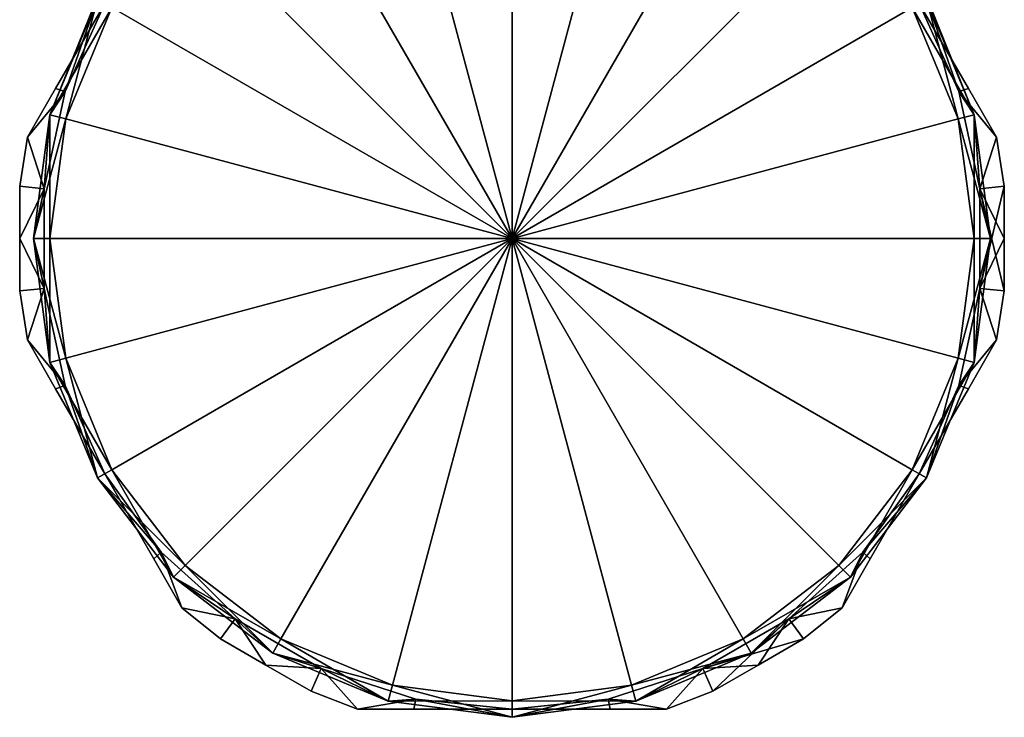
# Model space of a CAD drawing. Extents: x -0.135 to 0.148, y -0.366 to -0.001.
# Tile 1 of 256: x -0.009 to 0.021, y -0.366 to -0.345. Entities that reach past the tile are written whole.
import ezdxf

# ---------------------------------------------------------------- set-up
doc = ezdxf.new("R2010")
doc.units = 0
doc.layers.add('mesh', color=7, linetype='CONTINUOUS')

msp = doc.modelspace()

# ---------------------------------------------------------------- meshes
at = {"layer": 'mesh'}
mesh = msp.add_polyface(dxfattribs=at)
corners = [(-0.004607, -0.341946, -0.082272), (-0.004607, -0.341946, -0.064885), (-0.006093, -0.344521, -0.082578), (-0.003751, -0.340465, -0.065328), (-0.003751, -0.340465, -0.081828), (-0.006093, -0.344521, -0.064578), (-0.004378, -0.342151, -0.082578), (-0.002143, -0.340128, -0.082578), (-0.004378, -0.342151, -0.064578), (-0.00631, -0.344396, -0.047578), (-0.003652, -0.341746, -0.047078), (-0.005877, -0.344646, -0.047078), (-0.004006, -0.341393, -0.047578), (-0.000752, -0.339521, -0.047078), (0.002624, -0.338123, -0.047078), (0.006248, -0.337646, -0.047078), (0.006248, -0.351646, -0.047078), (-0.007275, -0.348022, -0.047078), (-0.007752, -0.351646, -0.047078), (-0.007275, -0.355269, -0.047078), (-0.00631, -0.344396, -0.064578), (-0.004006, -0.341393, -0.064578), (-0.007288, -0.347191, -0.064578), (-0.006105, -0.344052, -0.060915), (-0.00623, -0.344258, -0.060803), (-0.005958, -0.343818, -0.060994), (-0.005796, -0.343571, -0.061036), (-0.004006, -0.341393, -0.06126), (-0.006134, -0.344099, -0.052342), (-0.006028, -0.343928, -0.052273), (-0.004006, -0.341393, -0.051318), (-0.004006, -0.341393, -0.099578), (-0.005877, -0.344646, -0.100078), (-0.003652, -0.341746, -0.100078), (-0.00631, -0.344396, -0.099578), (-0.007275, -0.348022, -0.100078), (0.006248, -0.351646, -0.100078), (0.002624, -0.338123, -0.100078), (-0.000752, -0.339521, -0.100078), (0.006248, -0.337646, -0.100078), (-0.007752, -0.351646, -0.100078), (-0.007275, -0.355269, -0.100078), (-0.004006, -0.341393, -0.082578), (-0.00631, -0.344396, -0.082578), (-0.004242, -0.341635, -0.086027), (-0.006028, -0.343928, -0.086881), (-0.003986, -0.341415, -0.085929), (-0.006131, -0.344097, -0.086958), (-0.006105, -0.344052, -0.095523), (-0.00623, -0.344258, -0.095411), (-0.005958, -0.343818, -0.095602), (-0.005796, -0.343571, -0.095644), (-0.003953, -0.341438, -0.095869), (-0.003485, -0.340898, -0.095925), (-0.007758, -0.347893, -0.047578), (-0.00631, -0.344396, -0.052554), (-0.0064, -0.344553, -0.052829), (-0.00637, -0.344501, -0.052682), (-0.007758, -0.347893, -0.064578), (-0.006382, -0.344523, -0.060509), (-0.006402, -0.344559, -0.060343), (-0.006324, -0.34442, -0.060665), (-0.006204, -0.344215, -0.087012), (-0.006338, -0.344445, -0.087214), (-0.007758, -0.347893, -0.082578), (-0.007758, -0.347893, -0.099578), (-0.00631, -0.344396, -0.095293), (-0.006382, -0.344523, -0.095116)]
mesh.append_faces([[corners[k] for k in face] for face in [(0, 1, 2, 2), (0, 3, 1, 1), (4, 3, 0, 0), (1, 5, 2, 2), (6, 0, 2, 2), (6, 4, 0, 0), (7, 4, 6, 6), (8, 1, 3, 3), (5, 1, 8, 8), (9, 10, 11, 11), (12, 10, 9, 9), (12, 13, 10, 10), (14, 15, 16, 16), (16, 17, 11, 11), (16, 18, 17, 17), (19, 18, 16, 16), (16, 13, 14, 14), (16, 10, 13, 13), (11, 10, 16, 16), (20, 8, 21, 21), (20, 5, 8, 8), (20, 22, 5, 5), (23, 24, 20, 20), (20, 25, 23, 23), (20, 26, 25, 25), (21, 26, 20, 20), (21, 27, 26, 26), (9, 28, 29, 29), (30, 9, 29, 29), (30, 12, 9, 9), (31, 32, 33, 33), (34, 32, 31, 31), (34, 35, 32, 32), (36, 37, 38, 38), (36, 39, 37, 37), (36, 32, 35, 35), (36, 33, 32, 32), (38, 33, 36, 36), (36, 40, 41, 41), (35, 40, 36, 36), (42, 6, 43, 43), (42, 7, 6, 6), (6, 2, 43, 43), (44, 43, 45, 45), (44, 42, 43, 43), (46, 42, 44, 44), (43, 47, 45, 45), (48, 49, 34, 34), (34, 50, 48, 48), (34, 51, 50, 50), (31, 51, 34, 34), (31, 52, 51, 51), (53, 52, 31, 31), (54, 55, 9, 9), (54, 56, 57, 57), (58, 59, 60, 60), (58, 61, 59, 59), (24, 61, 20, 20), (9, 55, 28, 28), (43, 62, 47, 47), (43, 63, 62, 62), (64, 63, 43, 43), (65, 66, 67, 67), (49, 66, 34, 34)]])
mesh = msp.add_polyface(dxfattribs=at)
corners = [(0.017102, -0.341946, -0.082272), (0.017102, -0.341946, -0.064885), (0.016247, -0.340465, -0.065328), (0.018588, -0.344521, -0.082578), (0.018588, -0.344521, -0.064578), (0.020075, -0.347095, -0.064885), (0.016873, -0.342151, -0.082578), (0.016247, -0.340465, -0.081828), (0.014638, -0.340128, -0.082578), (0.016873, -0.342151, -0.064578), (0.014638, -0.340128, -0.064578), (0.016501, -0.341393, -0.047578), (0.018372, -0.344646, -0.047078), (0.016147, -0.341746, -0.047078), (0.018805, -0.344396, -0.047578), (0.01977, -0.348022, -0.047078), (0.006248, -0.351646, -0.047078), (0.009871, -0.338123, -0.047078), (0.013248, -0.339521, -0.047078), (0.006248, -0.337646, -0.047078), (0.020248, -0.351646, -0.047078), (0.01977, -0.355269, -0.047078), (0.018805, -0.344396, -0.064578), (0.016501, -0.341393, -0.064578), (0.018725, -0.344258, -0.060803), (0.0186, -0.344052, -0.060915), (0.018291, -0.343571, -0.061036), (0.016501, -0.341393, -0.06126), (0.018453, -0.343818, -0.060994), (0.018629, -0.3441, -0.052342), (0.018749, -0.3443, -0.052462), (0.018523, -0.343928, -0.052273), (0.016501, -0.341393, -0.051318), (0.018805, -0.344396, -0.099578), (0.016147, -0.341746, -0.100078), (0.018372, -0.344646, -0.100078), (0.016501, -0.341393, -0.099578), (0.009871, -0.338123, -0.100078), (0.006248, -0.337646, -0.100078), (0.006248, -0.351646, -0.100078), (0.01977, -0.348022, -0.100078), (0.020248, -0.351646, -0.100078), (0.01977, -0.355269, -0.100078), (0.013248, -0.339521, -0.100078), (0.018805, -0.344396, -0.082578), (0.016501, -0.341393, -0.082578), (0.019783, -0.347191, -0.082578), (0.018523, -0.343928, -0.086881), (0.016733, -0.341631, -0.086025), (0.016481, -0.341415, -0.085929), (0.0186, -0.344052, -0.095523), (0.018453, -0.343818, -0.095602), (0.018725, -0.344258, -0.095411), (0.016448, -0.341438, -0.095869), (0.018291, -0.343571, -0.095644), (0.01598, -0.340897, -0.095926), (0.018852, -0.344477, -0.060592), (0.020253, -0.347893, -0.064578), (0.018837, -0.344451, -0.052608), (0.018745, -0.344294, -0.087073), (0.018805, -0.344396, -0.087159), (0.01863, -0.344102, -0.086953), (0.020253, -0.347893, -0.099578), (0.018805, -0.344396, -0.095293), (0.018878, -0.344523, -0.095116), (0.018877, -0.344522, -0.087332)]
mesh.append_faces([[corners[k] for k in face] for face in [(0, 1, 2, 2), (3, 1, 0, 0), (3, 4, 1, 1), (3, 5, 4, 4), (0, 6, 3, 3), (7, 6, 0, 0), (7, 8, 6, 6), (9, 1, 4, 4), (9, 2, 1, 1), (10, 2, 9, 9), (11, 12, 13, 13), (14, 12, 11, 11), (14, 15, 12, 12), (16, 17, 18, 18), (16, 19, 17, 17), (16, 12, 15, 15), (16, 13, 12, 12), (18, 13, 16, 16), (16, 20, 21, 21), (15, 20, 16, 16), (22, 9, 4, 4), (23, 9, 22, 22), (23, 10, 9, 9), (22, 24, 25, 25), (22, 26, 27, 27), (22, 28, 26, 26), (25, 28, 22, 22), (27, 23, 22, 22), (14, 29, 30, 30), (14, 31, 29, 29), (11, 31, 14, 14), (11, 32, 31, 31), (33, 34, 35, 35), (36, 34, 33, 33), (37, 38, 39, 39), (39, 40, 35, 35), (39, 41, 40, 40), (42, 41, 39, 39), (39, 43, 37, 37), (39, 34, 43, 43), (35, 34, 39, 39), (44, 6, 45, 45), (44, 3, 6, 6), (44, 46, 3, 3), (45, 47, 44, 44), (45, 48, 47, 47), (49, 48, 45, 45), (33, 50, 51, 51), (33, 52, 50, 50), (33, 53, 36, 36), (33, 54, 53, 53), (51, 54, 33, 33), (53, 55, 36, 36), (22, 56, 24, 24), (57, 56, 22, 22), (30, 58, 14, 14), (44, 59, 60, 60), (61, 59, 44, 44), (44, 47, 61, 61), (62, 63, 33, 33), (62, 64, 63, 63), (44, 60, 65, 65), (63, 52, 33, 33)]])
mesh = msp.add_polyface(dxfattribs=at)
corners = [(-0.00758, -0.347095, -0.082272), (-0.008435, -0.348577, -0.065328), (-0.008435, -0.348577, -0.081828), (-0.00758, -0.347095, -0.064885), (-0.006093, -0.344521, -0.082578), (-0.006093, -0.344521, -0.064578), (-0.007288, -0.347191, -0.082578), (-0.007923, -0.350138, -0.082578), (-0.007923, -0.353153, -0.082578), (-0.008668, -0.351646, -0.081828), (-0.008668, -0.353232, -0.081828), (-0.008668, -0.350059, -0.081828), (-0.008668, -0.353232, -0.065328), (-0.008668, -0.351646, -0.065328), (-0.008668, -0.350059, -0.065328), (-0.007288, -0.347191, -0.064578), (-0.007923, -0.350138, -0.064578), (-0.007923, -0.353153, -0.064578), (-0.008435, -0.354715, -0.065328), (-0.008252, -0.351646, -0.047578), (-0.007752, -0.351646, -0.047078), (-0.007758, -0.355399, -0.047578), (-0.007275, -0.348022, -0.047078), (-0.007758, -0.347893, -0.047578), (-0.005877, -0.344646, -0.047078), (-0.00631, -0.344396, -0.047578), (-0.007758, -0.347893, -0.064578), (-0.00631, -0.344396, -0.064578), (-0.008252, -0.351646, -0.064578), (-0.007758, -0.355399, -0.064578), (-0.007758, -0.347893, -0.099578), (-0.007275, -0.348022, -0.100078), (-0.00631, -0.344396, -0.099578), (-0.007752, -0.351646, -0.100078), (-0.008252, -0.351646, -0.099578), (-0.007275, -0.355269, -0.100078), (-0.007758, -0.355399, -0.099578), (-0.008252, -0.351646, -0.082578), (-0.007758, -0.355399, -0.082578), (-0.007758, -0.347893, -0.082578), (-0.00631, -0.344396, -0.082578), (-0.006402, -0.344559, -0.087502), (-0.00637, -0.344501, -0.052682), (-0.00631, -0.344396, -0.052554), (-0.006324, -0.34442, -0.060665), (-0.0064, -0.344553, -0.052829), (-0.006402, -0.344559, -0.060343), (-0.006388, -0.344533, -0.08736), (-0.006338, -0.344445, -0.087214), (-0.006402, -0.344559, -0.09495), (-0.006382, -0.344523, -0.095116), (-0.00631, -0.344396, -0.095293)]
mesh.append_faces([[corners[k] for k in face] for face in [(0, 1, 2, 2), (0, 3, 1, 1), (4, 3, 0, 0), (4, 5, 3, 3), (6, 2, 7, 7), (6, 0, 2, 2), (4, 0, 6, 6), (8, 9, 10, 10), (7, 9, 8, 8), (7, 11, 9, 9), (2, 11, 7, 7), (9, 12, 10, 10), (9, 13, 12, 12), (11, 13, 9, 9), (11, 14, 13, 13), (2, 14, 11, 11), (2, 1, 14, 14), (15, 3, 5, 5), (15, 1, 3, 3), (16, 1, 15, 15), (16, 14, 1, 1), (16, 13, 14, 14), (17, 13, 16, 16), (17, 12, 13, 13), (18, 12, 17, 17), (19, 20, 21, 21), (19, 22, 20, 20), (23, 22, 19, 19), (23, 24, 22, 22), (25, 24, 23, 23), (26, 15, 27, 27), (26, 16, 15, 15), (28, 16, 26, 26), (28, 17, 16, 16), (29, 17, 28, 28), (28, 19, 29, 29), (28, 23, 19, 19), (26, 23, 28, 28), (30, 31, 32, 32), (30, 33, 31, 31), (34, 33, 30, 30), (34, 35, 33, 33), (36, 35, 34, 34), (37, 8, 38, 38), (37, 7, 8, 8), (39, 7, 37, 37), (39, 6, 7, 7), (40, 6, 39, 39), (40, 4, 6, 6), (39, 30, 41, 41), (39, 34, 30, 30), (37, 34, 39, 39), (37, 36, 34, 34), (38, 36, 37, 37), (42, 43, 23, 23), (27, 44, 26, 26), (26, 45, 23, 23), (46, 45, 26, 26), (47, 48, 39, 39), (41, 47, 39, 39), (30, 49, 41, 41), (50, 49, 30, 30), (32, 51, 30, 30)]])
mesh = msp.add_polyface(dxfattribs=at)
corners = [(0.020075, -0.347095, -0.082272), (0.020075, -0.347095, -0.064885), (0.018588, -0.344521, -0.082578), (0.02093, -0.348577, -0.065328), (0.02093, -0.348577, -0.081828), (0.019783, -0.347191, -0.082578), (0.020418, -0.350138, -0.082578), (0.021163, -0.350059, -0.081828), (0.020418, -0.353153, -0.082578), (0.021163, -0.351646, -0.081828), (0.021163, -0.353232, -0.081828), (0.021163, -0.350059, -0.065328), (0.021163, -0.351646, -0.065328), (0.021163, -0.353232, -0.065328), (0.02093, -0.354715, -0.081828), (0.019783, -0.347191, -0.064578), (0.018588, -0.344521, -0.064578), (0.020418, -0.350138, -0.064578), (0.020418, -0.353153, -0.064578), (0.02093, -0.354715, -0.065328), (0.020253, -0.347893, -0.047578), (0.01977, -0.348022, -0.047078), (0.018805, -0.344396, -0.047578), (0.020248, -0.351646, -0.047078), (0.020748, -0.351646, -0.047578), (0.01977, -0.355269, -0.047078), (0.020253, -0.355399, -0.047578), (0.020748, -0.351646, -0.064578), (0.020253, -0.355399, -0.064578), (0.020253, -0.347893, -0.064578), (0.018805, -0.344396, -0.064578), (0.020748, -0.351646, -0.099578), (0.020248, -0.351646, -0.100078), (0.020253, -0.355399, -0.099578), (0.01977, -0.348022, -0.100078), (0.020253, -0.347893, -0.099578), (0.018372, -0.344646, -0.100078), (0.018805, -0.344396, -0.099578), (0.020253, -0.347893, -0.082578), (0.018805, -0.344396, -0.082578), (0.020748, -0.351646, -0.082578), (0.020253, -0.355399, -0.082578), (0.018898, -0.344559, -0.09495), (0.018898, -0.344559, -0.087501), (0.018892, -0.344549, -0.060428), (0.018852, -0.344477, -0.060592), (0.018898, -0.344559, -0.052895), (0.018887, -0.344539, -0.05277), (0.018837, -0.344451, -0.052608), (0.018878, -0.344523, -0.095116), (0.018877, -0.344522, -0.087332)]
mesh.append_faces([[corners[k] for k in face] for face in [(0, 1, 2, 2), (0, 3, 1, 1), (4, 3, 0, 0), (5, 0, 2, 2), (5, 4, 0, 0), (6, 4, 5, 5), (6, 7, 4, 4), (8, 7, 6, 6), (8, 9, 7, 7), (10, 9, 8, 8), (7, 3, 4, 4), (7, 11, 3, 3), (9, 11, 7, 7), (9, 12, 11, 11), (10, 12, 9, 9), (10, 13, 12, 12), (14, 13, 10, 10), (1, 15, 16, 16), (3, 15, 1, 1), (3, 17, 15, 15), (11, 17, 3, 3), (18, 13, 19, 19), (17, 13, 18, 18), (17, 12, 13, 13), (11, 12, 17, 17), (20, 21, 22, 22), (20, 23, 21, 21), (24, 23, 20, 20), (24, 25, 23, 23), (26, 25, 24, 24), (27, 18, 28, 28), (27, 17, 18, 18), (29, 17, 27, 27), (29, 15, 17, 17), (30, 15, 29, 29), (30, 16, 15, 15), (29, 24, 20, 20), (27, 24, 29, 29), (27, 26, 24, 24), (28, 26, 27, 27), (31, 32, 33, 33), (31, 34, 32, 32), (35, 34, 31, 31), (35, 36, 34, 34), (37, 36, 35, 35), (38, 5, 39, 39), (38, 6, 5, 5), (40, 6, 38, 38), (40, 8, 6, 6), (41, 8, 40, 40), (40, 31, 41, 41), (40, 35, 31, 31), (38, 35, 40, 40), (38, 42, 35, 35), (43, 42, 38, 38), (29, 44, 45, 45), (20, 46, 44, 44), (47, 46, 20, 20), (20, 48, 47, 47), (22, 48, 20, 20), (29, 20, 44, 44), (42, 49, 35, 35), (38, 50, 43, 43), (39, 50, 38, 38)]])
mesh = msp.add_polyface(dxfattribs=at)
corners = [(-0.004607, -0.361345, -0.064885), (-0.004607, -0.361345, -0.082272), (-0.006093, -0.358771, -0.064578), (-0.003751, -0.362827, -0.081828), (-0.003751, -0.362827, -0.065328), (-0.00758, -0.356196, -0.064885), (-0.008435, -0.354715, -0.081828), (-0.008435, -0.354715, -0.065328), (-0.00758, -0.356196, -0.082272), (-0.006093, -0.358771, -0.082578), (-0.007288, -0.3561, -0.082578), (-0.007923, -0.353153, -0.082578), (-0.008668, -0.353232, -0.081828), (-0.004378, -0.361141, -0.082578), (-0.002143, -0.363164, -0.082578), (-0.002584, -0.36377, -0.081828), (-0.008668, -0.353232, -0.065328), (-0.002584, -0.36377, -0.065328), (-0.007288, -0.3561, -0.064578), (-0.007923, -0.353153, -0.064578), (-0.004378, -0.361141, -0.064578), (-0.002143, -0.363164, -0.064578), (-0.004006, -0.361899, -0.047578), (-0.005877, -0.358646, -0.047078), (-0.003652, -0.361545, -0.047078), (-0.00631, -0.358896, -0.047578), (-0.007275, -0.355269, -0.047078), (-0.007758, -0.355399, -0.047578), (-0.007752, -0.351646, -0.047078), (0.006248, -0.351646, -0.047078), (-0.004006, -0.361899, -0.064578), (-0.00631, -0.358896, -0.064578), (-0.001002, -0.364203, -0.064578), (-0.007758, -0.355399, -0.064578), (-0.008252, -0.351646, -0.047578), (-0.007758, -0.355399, -0.099578), (-0.005877, -0.358646, -0.100078), (-0.007275, -0.355269, -0.100078), (-0.00631, -0.358896, -0.099578), (-0.003652, -0.361545, -0.100078), (-0.004006, -0.361899, -0.099578), (-0.000752, -0.36377, -0.100078), (0.006248, -0.351646, -0.100078), (-0.004006, -0.361899, -0.082578), (-0.00631, -0.358896, -0.082578), (-0.007758, -0.355399, -0.082578), (-0.001002, -0.364203, -0.099578)]
mesh.append_faces([[corners[k] for k in face] for face in [(0, 1, 2, 2), (0, 3, 1, 1), (4, 3, 0, 0), (5, 6, 7, 7), (5, 8, 6, 6), (2, 8, 5, 5), (2, 9, 8, 8), (1, 9, 2, 2), (10, 8, 9, 9), (10, 6, 8, 8), (11, 6, 10, 10), (11, 12, 6, 6), (13, 3, 14, 14), (13, 1, 3, 3), (9, 1, 13, 13), (3, 15, 14, 14), (12, 7, 6, 6), (12, 16, 7, 7), (3, 17, 15, 15), (3, 4, 17, 17), (18, 7, 19, 19), (18, 5, 7, 7), (2, 5, 18, 18), (20, 0, 2, 2), (20, 4, 0, 0), (21, 4, 20, 20), (21, 17, 4, 4), (22, 23, 24, 24), (25, 23, 22, 22), (25, 26, 23, 23), (27, 26, 25, 25), (27, 28, 26, 26), (29, 23, 26, 26), (30, 20, 31, 31), (30, 21, 20, 20), (32, 21, 30, 30), (33, 18, 19, 19), (31, 18, 33, 33), (31, 2, 18, 18), (20, 2, 31, 31), (30, 22, 32, 32), (30, 25, 22, 22), (31, 25, 30, 30), (31, 27, 25, 25), (33, 27, 31, 31), (33, 34, 27, 27), (35, 36, 37, 37), (38, 36, 35, 35), (38, 39, 36, 36), (40, 39, 38, 38), (40, 41, 39, 39), (42, 37, 36, 36), (43, 13, 14, 14), (44, 13, 43, 43), (44, 9, 13, 13), (44, 10, 9, 9), (45, 10, 44, 44), (45, 11, 10, 10), (45, 38, 35, 35), (44, 38, 45, 45), (44, 40, 38, 38), (43, 40, 44, 44), (43, 46, 40, 40)]])
mesh = msp.add_polyface(dxfattribs=at)
corners = [(0.003275, -0.365896, -0.064885), (0.001564, -0.365896, -0.081828), (0.001564, -0.365896, -0.065328), (0.003275, -0.365896, -0.082272), (0.006248, -0.365896, -0.064578), (0.006248, -0.365896, -0.082578), (0.003337, -0.365595, -0.082578), (0.000468, -0.364671, -0.082578), (0.000164, -0.365357, -0.081828), (-0.00121, -0.364563, -0.081828), (-0.002143, -0.363164, -0.082578), (-0.002584, -0.36377, -0.081828), (0.000164, -0.365357, -0.065328), (-0.00121, -0.364563, -0.065328), (-0.002584, -0.36377, -0.065328), (0.003337, -0.365595, -0.064578), (0.000468, -0.364671, -0.064578), (-0.002143, -0.363164, -0.064578), (0.002495, -0.365652, -0.047578), (0.002624, -0.365169, -0.047078), (0.006248, -0.366146, -0.047578), (-0.000752, -0.36377, -0.047078), (-0.001002, -0.364203, -0.047578), (-0.003652, -0.361545, -0.047078), (-0.004006, -0.361899, -0.047578), (0.006248, -0.365646, -0.047078), (0.006248, -0.351646, -0.047078), (-0.005877, -0.358646, -0.047078), (-0.001002, -0.364203, -0.064578), (0.002495, -0.365652, -0.064578), (0.006248, -0.366146, -0.064578), (-0.001002, -0.364203, -0.099578), (-0.000752, -0.36377, -0.100078), (-0.004006, -0.361899, -0.099578), (0.002624, -0.365169, -0.100078), (0.002495, -0.365652, -0.099578), (0.006248, -0.365646, -0.100078), (0.006248, -0.366146, -0.099578), (0.006248, -0.351646, -0.100078), (-0.003652, -0.361545, -0.100078), (-0.005877, -0.358646, -0.100078), (0.002495, -0.365652, -0.082578), (0.006248, -0.366146, -0.082578), (-0.001002, -0.364203, -0.082578), (-0.004006, -0.361899, -0.082578)]
mesh.append_faces([[corners[k] for k in face] for face in [(0, 1, 2, 2), (0, 3, 1, 1), (4, 3, 0, 0), (4, 5, 3, 3), (6, 3, 5, 5), (6, 1, 3, 3), (7, 1, 6, 6), (7, 8, 1, 1), (7, 9, 8, 8), (10, 9, 7, 7), (10, 11, 9, 9), (8, 2, 1, 1), (8, 12, 2, 2), (9, 12, 8, 8), (9, 13, 12, 12), (11, 13, 9, 9), (11, 14, 13, 13), (15, 2, 16, 16), (15, 0, 2, 2), (4, 0, 15, 15), (17, 13, 14, 14), (16, 13, 17, 17), (16, 12, 13, 13), (2, 12, 16, 16), (18, 19, 20, 20), (18, 21, 19, 19), (22, 21, 18, 18), (22, 23, 21, 21), (24, 23, 22, 22), (20, 19, 25, 25), (26, 19, 21, 21), (26, 25, 19, 19), (26, 23, 27, 27), (21, 23, 26, 26), (28, 16, 17, 17), (29, 16, 28, 28), (29, 15, 16, 16), (30, 15, 29, 29), (30, 4, 15, 15), (30, 18, 20, 20), (29, 18, 30, 30), (29, 22, 18, 18), (28, 22, 29, 29), (28, 24, 22, 22), (31, 32, 33, 33), (31, 34, 32, 32), (35, 34, 31, 31), (35, 36, 34, 34), (37, 36, 35, 35), (38, 32, 34, 34), (38, 39, 32, 32), (40, 39, 38, 38), (34, 36, 38, 38), (41, 6, 42, 42), (41, 7, 6, 6), (43, 7, 41, 41), (43, 10, 7, 7), (44, 10, 43, 43), (43, 31, 44, 44), (43, 35, 31, 31), (41, 35, 43, 43), (41, 37, 35, 35), (42, 37, 41, 41)]])
mesh = msp.add_polyface(dxfattribs=at)
corners = [(0.00922, -0.365896, -0.064885), (0.00922, -0.365896, -0.082272), (0.006248, -0.365896, -0.064578), (0.010931, -0.365896, -0.081828), (0.010931, -0.365896, -0.065328), (0.006248, -0.365896, -0.082578), (0.009158, -0.365595, -0.082578), (0.012027, -0.364671, -0.082578), (0.012331, -0.365357, -0.081828), (0.01508, -0.36377, -0.081828), (0.014638, -0.363164, -0.082578), (0.013705, -0.364563, -0.081828), (0.01508, -0.36377, -0.065328), (0.013705, -0.364563, -0.065328), (0.012331, -0.365357, -0.065328), (0.009158, -0.365595, -0.064578), (0.012027, -0.364671, -0.064578), (0.014638, -0.363164, -0.064578), (0.013498, -0.364203, -0.047578), (0.009871, -0.365169, -0.047078), (0.013248, -0.36377, -0.047078), (0.01, -0.365652, -0.047578), (0.006248, -0.365646, -0.047078), (0.006248, -0.366146, -0.047578), (0.006248, -0.351646, -0.047078), (0.016147, -0.361545, -0.047078), (0.018372, -0.358646, -0.047078), (0.006248, -0.366146, -0.064578), (0.01, -0.365652, -0.064578), (0.013498, -0.364203, -0.064578), (0.016501, -0.361899, -0.064578), (0.01, -0.365652, -0.099578), (0.009871, -0.365169, -0.100078), (0.006248, -0.366146, -0.099578), (0.013248, -0.36377, -0.100078), (0.013498, -0.364203, -0.099578), (0.016147, -0.361545, -0.100078), (0.016501, -0.361899, -0.099578), (0.006248, -0.365646, -0.100078), (0.006248, -0.351646, -0.100078), (0.018372, -0.358646, -0.100078), (0.013498, -0.364203, -0.082578), (0.01, -0.365652, -0.082578), (0.006248, -0.366146, -0.082578), (0.003337, -0.365595, -0.082578)]
mesh.append_faces([[corners[k] for k in face] for face in [(0, 1, 2, 2), (0, 3, 1, 1), (4, 3, 0, 0), (1, 5, 2, 2), (1, 6, 5, 5), (3, 6, 1, 1), (3, 7, 6, 6), (8, 7, 3, 3), (7, 9, 10, 10), (7, 11, 9, 9), (8, 11, 7, 7), (11, 12, 9, 9), (11, 13, 12, 12), (8, 13, 11, 11), (8, 14, 13, 13), (3, 14, 8, 8), (3, 4, 14, 14), (15, 0, 2, 2), (15, 4, 0, 0), (16, 4, 15, 15), (16, 14, 4, 4), (17, 14, 16, 16), (17, 13, 14, 14), (12, 13, 17, 17), (18, 19, 20, 20), (21, 19, 18, 18), (21, 22, 19, 19), (23, 22, 21, 21), (24, 20, 19, 19), (24, 25, 20, 20), (26, 25, 24, 24), (19, 22, 24, 24), (27, 15, 2, 2), (28, 15, 27, 27), (28, 16, 15, 15), (29, 16, 28, 28), (29, 17, 16, 16), (30, 17, 29, 29), (29, 21, 18, 18), (28, 21, 29, 29), (28, 23, 21, 21), (27, 23, 28, 28), (31, 32, 33, 33), (31, 34, 32, 32), (35, 34, 31, 31), (35, 36, 34, 34), (37, 36, 35, 35), (33, 32, 38, 38), (39, 32, 34, 34), (39, 38, 32, 32), (39, 36, 40, 40), (34, 36, 39, 39), (41, 7, 10, 10), (42, 7, 41, 41), (42, 6, 7, 7), (43, 6, 42, 42), (43, 5, 6, 6), (43, 44, 5, 5), (43, 31, 33, 33), (42, 31, 43, 43), (42, 35, 31, 31), (41, 35, 42, 42), (41, 37, 35, 35)]])
mesh = msp.add_polyface(dxfattribs=at)
corners = [(0.017102, -0.361345, -0.064885), (0.016247, -0.362827, -0.081828), (0.016247, -0.362827, -0.065328), (0.017102, -0.361345, -0.082272), (0.018588, -0.358771, -0.064578), (0.018588, -0.358771, -0.082578), (0.020075, -0.356196, -0.082272), (0.020075, -0.356196, -0.064885), (0.02093, -0.354715, -0.081828), (0.02093, -0.354715, -0.065328), (0.016873, -0.361141, -0.082578), (0.014638, -0.363164, -0.082578), (0.01508, -0.36377, -0.081828), (0.019783, -0.3561, -0.082578), (0.020418, -0.353153, -0.082578), (0.021163, -0.353232, -0.081828), (0.01508, -0.36377, -0.065328), (0.021163, -0.353232, -0.065328), (0.016873, -0.361141, -0.064578), (0.014638, -0.363164, -0.064578), (0.019783, -0.3561, -0.064578), (0.020418, -0.353153, -0.064578), (0.020253, -0.355399, -0.047578), (0.018372, -0.358646, -0.047078), (0.01977, -0.355269, -0.047078), (0.018805, -0.358896, -0.047578), (0.016147, -0.361545, -0.047078), (0.016501, -0.361899, -0.047578), (0.013248, -0.36377, -0.047078), (0.013498, -0.364203, -0.047578), (0.006248, -0.351646, -0.047078), (0.020253, -0.355399, -0.064578), (0.018805, -0.358896, -0.064578), (0.016501, -0.361899, -0.064578), (0.013498, -0.364203, -0.064578), (0.016501, -0.361899, -0.099578), (0.018372, -0.358646, -0.100078), (0.016147, -0.361545, -0.100078), (0.018805, -0.358896, -0.099578), (0.01977, -0.355269, -0.100078), (0.020253, -0.355399, -0.099578), (0.020248, -0.351646, -0.100078), (0.006248, -0.351646, -0.100078), (0.016501, -0.361899, -0.082578), (0.018805, -0.358896, -0.082578), (0.013498, -0.364203, -0.082578), (0.020253, -0.355399, -0.082578), (0.020748, -0.351646, -0.099578)]
mesh.append_faces([[corners[k] for k in face] for face in [(0, 1, 2, 2), (0, 3, 1, 1), (4, 3, 0, 0), (4, 5, 3, 3), (4, 6, 5, 5), (7, 6, 4, 4), (7, 8, 6, 6), (9, 8, 7, 7), (10, 3, 5, 5), (10, 1, 3, 3), (11, 1, 10, 10), (11, 12, 1, 1), (6, 13, 5, 5), (8, 13, 6, 6), (8, 14, 13, 13), (15, 14, 8, 8), (12, 2, 1, 1), (12, 16, 2, 2), (8, 9, 17, 17), (0, 18, 4, 4), (2, 18, 0, 0), (2, 19, 18, 18), (16, 19, 2, 2), (20, 7, 4, 4), (20, 9, 7, 7), (21, 9, 20, 20), (22, 23, 24, 24), (25, 23, 22, 22), (25, 26, 23, 23), (27, 26, 25, 25), (27, 28, 26, 26), (29, 28, 27, 27), (30, 24, 23, 23), (31, 20, 32, 32), (31, 21, 20, 20), (33, 18, 19, 19), (32, 18, 33, 33), (32, 4, 18, 18), (20, 4, 32, 32), (31, 25, 22, 22), (32, 25, 31, 31), (32, 27, 25, 25), (33, 27, 32, 32), (33, 29, 27, 27), (34, 29, 33, 33), (35, 36, 37, 37), (38, 36, 35, 35), (38, 39, 36, 36), (40, 39, 38, 38), (40, 41, 39, 39), (42, 36, 39, 39), (43, 10, 44, 44), (43, 11, 10, 10), (45, 11, 43, 43), (46, 13, 14, 14), (44, 13, 46, 46), (44, 5, 13, 13), (10, 5, 44, 44), (43, 35, 45, 45), (43, 38, 35, 35), (44, 38, 43, 43), (44, 40, 38, 38), (46, 40, 44, 44), (46, 47, 40, 40)]])

doc.saveas('drawing.dxf')
